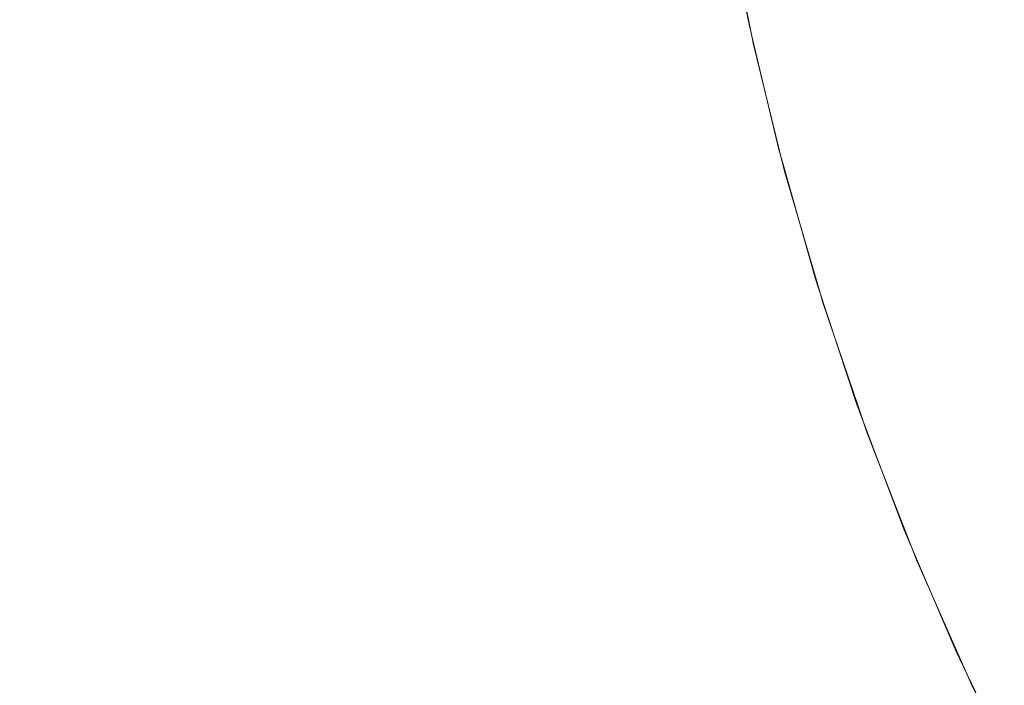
# Model space of a CAD drawing. Header units: centimetres. Extents: x -25.9 to 27.4, y -28.2 to -26.4.
# Tile 62 of 199: x -8.0705 to -8.0077, y -27.7445 to -27.7021. Entities that reach past the tile are written whole.
import ezdxf

# ---------------------------------------------------------------- set-up
doc = ezdxf.new("R2010")
doc.units = ezdxf.units.CM
doc.header["$LTSCALE"] = 2.54
doc.layers.add('Lucido design-1', color=7, linetype='Continuous')

# ---------------------------------------------------------------- blocks, each defined once
blk = doc.blocks.new('Gruppo-4-1')
at = {"color": 7, "linetype": 'Continuous', "lineweight": 9}
blk.add_3dface([(-25.828561, -26.46, 540.520033), (-25.828561, -28.06, 540.520033), (27.271439, -28.06, 540.520033), (27.271439, -26.46, 540.520033)], dxfattribs=at)
for points, invisible_edges in [([(-8.026426, -27.702643, 539.798223), (-8.028057, -27.694207, 539.798223), (-8.027272, -27.694072, 539.802157), (-8.025647, -27.702475, 539.802157)], 15), ([(-8.025647, -27.702475, 539.802157), (-8.027272, -27.694072, 539.802157), (-8.026644, -27.693965, 539.806114), (-8.025024, -27.702341, 539.806114)], 15), ([(-8.025024, -27.702341, 539.806114), (-8.026644, -27.693965, 539.806114), (-8.026173, -27.693884, 539.810088), (-8.024557, -27.70224, 539.810088)], 15), ([(-8.024557, -27.70224, 539.810088), (-8.026173, -27.693884, 539.810088), (-8.02586, -27.69383, 539.814073), (-8.024246, -27.702173, 539.814073)], 15), ([(-8.024246, -27.702173, 539.814073), (-8.02586, -27.69383, 539.814073), (-8.025704, -27.693803, 539.818061), (-8.024091, -27.70214, 539.818061)], 15), ([(-8.025308, -27.695747, 539.820033), (-8.024072, -27.702136, 539.820033), (-8.024091, -27.70214, 539.818061), (-8.025704, -27.693803, 539.818061)], 14), ([(-8.020802, -27.702619, 540.044708), (-8.022478, -27.694193, 540.044708), (-8.021401, -27.694003, 540.048662), (-8.019734, -27.702382, 540.048662)], 15), ([(-8.019734, -27.702382, 540.048662), (-8.021401, -27.694003, 540.048662), (-8.020164, -27.693785, 540.05257), (-8.018508, -27.70211, 540.05257)], 15), ([(-8.029687, -27.703346, 539.78663), (-8.031346, -27.694771, 539.78663), (-8.030095, -27.694556, 539.790453), (-8.028447, -27.703079, 539.790453)], 15), ([(-8.028447, -27.703079, 539.790453), (-8.030095, -27.694556, 539.790453), (-8.028999, -27.694368, 539.79432), (-8.027359, -27.702844, 539.79432)], 15), ([(-8.027359, -27.702844, 539.79432), (-8.028999, -27.694368, 539.79432), (-8.028057, -27.694207, 539.798223), (-8.026426, -27.702643, 539.798223)], 15), ([(-8.023723, -27.703266, 540.024508), (-8.025424, -27.694712, 540.024508), (-8.025162, -27.694666, 540.028583), (-8.023463, -27.703209, 540.028583)], 15), ([(-8.023463, -27.703209, 540.028583), (-8.025162, -27.694666, 540.028583), (-8.024736, -27.694591, 540.032647), (-8.023041, -27.703115, 540.032647)], 15), ([(-8.023041, -27.703115, 540.032647), (-8.024736, -27.694591, 540.032647), (-8.024147, -27.694487, 540.036694), (-8.022456, -27.702985, 540.036694)], 15), ([(-8.022456, -27.702985, 540.036694), (-8.024147, -27.694487, 540.036694), (-8.023393, -27.694354, 540.040717), (-8.02171, -27.70282, 540.040717)], 15), ([(-8.02171, -27.70282, 540.040717), (-8.023393, -27.694354, 540.040717), (-8.022478, -27.694193, 540.044708), (-8.020802, -27.702619, 540.044708)], 15), ([(-8.034308, -27.704342, 539.775485), (-8.036005, -27.69557, 539.775485), (-8.034303, -27.695278, 539.77914), (-8.03262, -27.703978, 539.77914)], 15), ([(-8.03262, -27.703978, 539.77914), (-8.034303, -27.695278, 539.77914), (-8.032749, -27.695011, 539.782857), (-8.031079, -27.703646, 539.782857)], 15), ([(-8.031079, -27.703646, 539.782857), (-8.032749, -27.695011, 539.782857), (-8.031346, -27.694771, 539.78663), (-8.029687, -27.703346, 539.78663)], 15), ([(-8.023819, -27.703288, 540.020578), (-8.025522, -27.694729, 540.020578), (-8.025424, -27.694712, 540.024508), (-8.023723, -27.703266, 540.024508)], 15), ([(-8.025522, -27.694729, 540.020578), (-8.023819, -27.703288, 540.020578), (-8.023821, -27.703288, 540.020033), (-8.02532, -27.695749, 540.020033)], 11), ([(-8.038118, -27.705163, 539.768389), (-8.039846, -27.696228, 539.768389), (-8.037854, -27.695887, 539.771899), (-8.036142, -27.704737, 539.771899)], 15), ([(-8.036142, -27.704737, 539.771899), (-8.037854, -27.695887, 539.771899), (-8.036005, -27.69557, 539.775485), (-8.034308, -27.704342, 539.775485)], 15), ([(-8.024072, -27.702136, 539.820033), (-8.025308, -27.695747, 539.820033), (-8.02532, -27.695749, 540.020033)], 10), ([(-8.02532, -27.695749, 540.020033), (-8.023821, -27.703288, 540.020033), (-8.024072, -27.702136, 539.820033)], 10), ([(-8.040234, -27.705619, 539.76496), (-8.041979, -27.696594, 539.76496), (-8.039846, -27.696228, 539.768389), (-8.038118, -27.705163, 539.768389)], 15), ([(-8.044907, -27.706626, 539.758321), (-8.046691, -27.697402, 539.758321), (-8.044249, -27.696983, 539.761618), (-8.042486, -27.706104, 539.761618)], 15), ([(-8.042486, -27.706104, 539.761618), (-8.044249, -27.696983, 539.761618), (-8.041979, -27.696594, 539.76496), (-8.040234, -27.705619, 539.76496)], 15), ([(-8.050067, -27.707738, 539.752128), (-8.051893, -27.698294, 539.752128), (-8.049229, -27.697837, 539.755173), (-8.047424, -27.707169, 539.755173)], 15), ([(-8.047424, -27.707169, 539.755173), (-8.049229, -27.697837, 539.755173), (-8.046691, -27.697402, 539.758321), (-8.044907, -27.706626, 539.758321)], 15), ([(-8.052831, -27.708334, 539.749193), (-8.05468, -27.698772, 539.749193), (-8.051893, -27.698294, 539.752128), (-8.050067, -27.707738, 539.752128)], 15), ([(-8.055713, -27.708955, 539.746374), (-8.057586, -27.69927, 539.746374), (-8.05468, -27.698772, 539.749193), (-8.052831, -27.708334, 539.749193)], 15), ([(-8.058708, -27.7096, 539.743674), (-8.060605, -27.699788, 539.743674), (-8.057586, -27.69927, 539.746374), (-8.055713, -27.708955, 539.746374)], 15), ([(-8.006029, -27.707552, 540.074711), (-8.007934, -27.699766, 540.074711), (-8.00566, -27.699262, 540.078122), (-8.003779, -27.706949, 540.078122)], 15), ([(-8.065016, -27.71096, 539.738654), (-8.066966, -27.700879, 539.738654), (-8.063734, -27.700324, 539.741099), (-8.06181, -27.710269, 539.741099)], 15), ([(-8.06181, -27.710269, 539.741099), (-8.063734, -27.700324, 539.741099), (-8.060605, -27.699788, 539.743674), (-8.058708, -27.7096, 539.743674)], 15), ([(-8.010107, -27.708645, 540.067624), (-8.012056, -27.70068, 540.067624), (-8.010067, -27.700239, 540.07121), (-8.008139, -27.708118, 540.07121)], 15), ([(-8.008139, -27.708118, 540.07121), (-8.010067, -27.700239, 540.07121), (-8.007934, -27.699766, 540.074711), (-8.006029, -27.707552, 540.074711)], 15), ([(-8.068321, -27.711672, 539.736344), (-8.070298, -27.70145, 539.736344), (-8.066966, -27.700879, 539.738654), (-8.065016, -27.71096, 539.738654)], 15), ([(-8.011928, -27.709133, 540.063961), (-8.013897, -27.701088, 540.063961), (-8.012056, -27.70068, 540.067624), (-8.010107, -27.708645, 540.067624)], 15), ([(-8.071718, -27.712404, 539.734171), (-8.073723, -27.702037, 539.734171), (-8.070298, -27.70145, 539.736344), (-8.068321, -27.711672, 539.736344)], 15), ([(-8.015122, -27.709989, 540.056428), (-8.017125, -27.701804, 540.056428), (-8.015587, -27.701463, 540.060227), (-8.013601, -27.709581, 540.060227)], 15), ([(-8.013601, -27.709581, 540.060227), (-8.015587, -27.701463, 540.060227), (-8.013897, -27.701088, 540.063961), (-8.011928, -27.709133, 540.063961)], 15), ([(-8.022588, -27.710521, 539.810088), (-8.024557, -27.70224, 539.810088), (-8.024246, -27.702173, 539.814073), (-8.02228, -27.71044, 539.814073)], 15), ([(-8.02228, -27.71044, 539.814073), (-8.024246, -27.702173, 539.814073), (-8.024091, -27.70214, 539.818061), (-8.022127, -27.710401, 539.818061)], 15), ([(-8.024091, -27.70214, 539.818061), (-8.024072, -27.702136, 539.820033), (-8.023721, -27.703614, 539.820033)], 9), ([(-8.023721, -27.703614, 539.820033), (-8.022108, -27.710396, 539.820033), (-8.022127, -27.710401, 539.818061), (-8.024091, -27.70214, 539.818061)], 14), ([(-8.023821, -27.703288, 540.020033), (-8.023721, -27.703614, 539.820033), (-8.024072, -27.702136, 539.820033)], 9), ([(-8.017704, -27.710681, 540.048662), (-8.019734, -27.702382, 540.048662), (-8.018508, -27.70211, 540.05257), (-8.016491, -27.710355, 540.05257)], 15), ([(-8.016491, -27.710355, 540.05257), (-8.018508, -27.70211, 540.05257), (-8.017125, -27.701804, 540.056428), (-8.015122, -27.709989, 540.056428)], 15), ([(-8.026439, -27.711523, 539.790453), (-8.028447, -27.703079, 539.790453), (-8.027359, -27.702844, 539.79432), (-8.025362, -27.711243, 539.79432)], 15), ([(-8.025362, -27.711243, 539.79432), (-8.027359, -27.702844, 539.79432), (-8.026426, -27.702643, 539.798223), (-8.024438, -27.711002, 539.798223)], 15), ([(-8.024438, -27.711002, 539.798223), (-8.026426, -27.702643, 539.798223), (-8.025647, -27.702475, 539.802157), (-8.023667, -27.710802, 539.802157)], 15), ([(-8.023667, -27.710802, 539.802157), (-8.025647, -27.702475, 539.802157), (-8.025024, -27.702341, 539.806114), (-8.02305, -27.710641, 539.806114)], 15), ([(-8.02305, -27.710641, 539.806114), (-8.025024, -27.702341, 539.806114), (-8.024557, -27.70224, 539.810088), (-8.022588, -27.710521, 539.810088)], 15), ([(-8.020397, -27.711402, 540.036694), (-8.022456, -27.702985, 540.036694), (-8.02171, -27.70282, 540.040717), (-8.019658, -27.711204, 540.040717)], 15), ([(-8.019658, -27.711204, 540.040717), (-8.02171, -27.70282, 540.040717), (-8.020802, -27.702619, 540.044708), (-8.01876, -27.710964, 540.044708)], 15), ([(-8.01876, -27.710964, 540.044708), (-8.020802, -27.702619, 540.044708), (-8.019734, -27.702382, 540.048662), (-8.017704, -27.710681, 540.048662)], 15), ([(-8.029044, -27.712202, 539.782857), (-8.031079, -27.703646, 539.782857), (-8.029687, -27.703346, 539.78663), (-8.027667, -27.711843, 539.78663)], 15), ([(-8.027667, -27.711843, 539.78663), (-8.029687, -27.703346, 539.78663), (-8.028447, -27.703079, 539.790453), (-8.026439, -27.711523, 539.790453)], 15), ([(-8.023821, -27.703288, 540.020033), (-8.02374, -27.703618, 540.020033), (-8.023721, -27.703614, 539.820033)], 10), ([(-8.02374, -27.703618, 540.020033), (-8.023821, -27.703288, 540.020033), (-8.023819, -27.703288, 540.020578)], 10), ([(-8.021745, -27.711763, 540.020578), (-8.023819, -27.703288, 540.020578), (-8.023723, -27.703266, 540.024508), (-8.02165, -27.711738, 540.024508)], 15), ([(-8.021829, -27.711425, 540.020033), (-8.02374, -27.703618, 540.020033), (-8.023819, -27.703288, 540.020578), (-8.021745, -27.711763, 540.020578)], 14), ([(-8.02165, -27.711738, 540.024508), (-8.023723, -27.703266, 540.024508), (-8.023463, -27.703209, 540.028583), (-8.021393, -27.711669, 540.028583)], 15), ([(-8.021393, -27.711669, 540.028583), (-8.023463, -27.703209, 540.028583), (-8.023041, -27.703115, 540.032647), (-8.020975, -27.711557, 540.032647)], 15), ([(-8.020975, -27.711557, 540.032647), (-8.023041, -27.703115, 540.032647), (-8.022456, -27.702985, 540.036694), (-8.020397, -27.711402, 540.036694)], 15), ([(-8.032241, -27.713034, 539.775485), (-8.034308, -27.704342, 539.775485), (-8.03262, -27.703978, 539.77914), (-8.03057, -27.712599, 539.77914)], 15), ([(-8.03057, -27.712599, 539.77914), (-8.03262, -27.703978, 539.77914), (-8.031079, -27.703646, 539.782857), (-8.029044, -27.712202, 539.782857)], 15), ([(-8.022108, -27.710396, 539.820033), (-8.023721, -27.703614, 539.820033), (-8.02374, -27.703618, 540.020033)], 10), ([(-8.02374, -27.703618, 540.020033), (-8.021829, -27.711425, 540.020033), (-8.022108, -27.710396, 539.820033)], 10), ([(-8.036012, -27.714016, 539.768389), (-8.038118, -27.705163, 539.768389), (-8.036142, -27.704737, 539.771899), (-8.034056, -27.713507, 539.771899)], 15), ([(-8.034056, -27.713507, 539.771899), (-8.036142, -27.704737, 539.771899), (-8.034308, -27.704342, 539.775485), (-8.032241, -27.713034, 539.775485)], 15), ([(-8.038107, -27.714561, 539.76496), (-8.040234, -27.705619, 539.76496), (-8.038118, -27.705163, 539.768389), (-8.036012, -27.714016, 539.768389)], 15), ([(-8.040336, -27.715142, 539.761618), (-8.042486, -27.706104, 539.761618), (-8.040234, -27.705619, 539.76496), (-8.038107, -27.714561, 539.76496)], 15), ([(-8.045225, -27.716415, 539.755173), (-8.047424, -27.707169, 539.755173), (-8.044907, -27.706626, 539.758321), (-8.042733, -27.715766, 539.758321)], 15), ([(-8.042733, -27.715766, 539.758321), (-8.044907, -27.706626, 539.758321), (-8.042486, -27.706104, 539.761618), (-8.040336, -27.715142, 539.761618)], 15), ([(-8.047841, -27.717096, 539.752128), (-8.050067, -27.707738, 539.752128), (-8.047424, -27.707169, 539.755173), (-8.045225, -27.716415, 539.755173)], 15), ([(-8.050578, -27.717809, 539.749193), (-8.052831, -27.708334, 539.749193), (-8.050067, -27.707738, 539.752128), (-8.047841, -27.717096, 539.752128)], 15), ([(-8.00587, -27.715905, 540.07121), (-8.008139, -27.708118, 540.07121), (-8.006029, -27.707552, 540.074711), (-8.003786, -27.715248, 540.074711)], 15), ([(-8.053431, -27.718551, 539.746374), (-8.055713, -27.708955, 539.746374), (-8.052831, -27.708334, 539.749193), (-8.050578, -27.717809, 539.749193)], 15), ([(-8.007812, -27.716518, 540.067624), (-8.010107, -27.708645, 540.067624), (-8.008139, -27.708118, 540.07121), (-8.00587, -27.715905, 540.07121)], 15), ([(-8.056395, -27.719323, 539.743674), (-8.058708, -27.7096, 539.743674), (-8.055713, -27.708955, 539.746374), (-8.053431, -27.718551, 539.746374)], 15), ([(-8.011262, -27.717605, 540.060227), (-8.013601, -27.709581, 540.060227), (-8.011928, -27.709133, 540.063961), (-8.00961, -27.717085, 540.063961)], 15), ([(-8.00961, -27.717085, 540.063961), (-8.011928, -27.709133, 540.063961), (-8.010107, -27.708645, 540.067624), (-8.007812, -27.716518, 540.067624)], 15), ([(-8.059467, -27.720123, 539.741099), (-8.06181, -27.710269, 539.741099), (-8.058708, -27.7096, 539.743674), (-8.056395, -27.719323, 539.743674)], 15), ([(-8.012764, -27.718079, 540.056428), (-8.015122, -27.709989, 540.056428), (-8.013601, -27.709581, 540.060227), (-8.011262, -27.717605, 540.060227)], 15), ([(-8.062641, -27.720949, 539.738654), (-8.065016, -27.71096, 539.738654), (-8.06181, -27.710269, 539.741099), (-8.059467, -27.720123, 539.741099)], 15), ([(-8.015313, -27.718883, 540.048662), (-8.017704, -27.710681, 540.048662), (-8.016491, -27.710355, 540.05257), (-8.014115, -27.718505, 540.05257)], 15), ([(-8.014115, -27.718505, 540.05257), (-8.016491, -27.710355, 540.05257), (-8.015122, -27.709989, 540.056428), (-8.012764, -27.718079, 540.056428)], 15), ([(-8.065912, -27.721801, 539.736344), (-8.068321, -27.711672, 539.736344), (-8.065016, -27.71096, 539.738654), (-8.062641, -27.720949, 539.738654)], 15), ([(-8.02301, -27.719549, 539.79432), (-8.025362, -27.711243, 539.79432), (-8.024438, -27.711002, 539.798223), (-8.022097, -27.719269, 539.798223)], 15), ([(-8.022097, -27.719269, 539.798223), (-8.024438, -27.711002, 539.798223), (-8.023667, -27.710802, 539.802157), (-8.021335, -27.719036, 539.802157)], 15), ([(-8.021335, -27.719036, 539.802157), (-8.023667, -27.710802, 539.802157), (-8.02305, -27.710641, 539.806114), (-8.020726, -27.71885, 539.806114)], 15), ([(-8.020726, -27.71885, 539.806114), (-8.02305, -27.710641, 539.806114), (-8.022588, -27.710521, 539.810088), (-8.020269, -27.71871, 539.810088)], 15), ([(-8.020269, -27.71871, 539.810088), (-8.022588, -27.710521, 539.810088), (-8.02228, -27.71044, 539.814073), (-8.019965, -27.718617, 539.814073)], 15), ([(-8.019965, -27.718617, 539.814073), (-8.02228, -27.71044, 539.814073), (-8.022127, -27.710401, 539.818061), (-8.019813, -27.71857, 539.818061)], 15), ([(-8.022127, -27.710401, 539.818061), (-8.022108, -27.710396, 539.820033), (-8.021818, -27.711421, 539.820033)], 9), ([(-8.021818, -27.711421, 539.820033), (-8.019795, -27.718565, 539.820033), (-8.019813, -27.71857, 539.818061), (-8.022127, -27.710401, 539.818061)], 14), ([(-8.021829, -27.711425, 540.020033), (-8.021818, -27.711421, 539.820033), (-8.022108, -27.710396, 539.820033)], 9), ([(-8.017243, -27.719491, 540.040717), (-8.019658, -27.711204, 540.040717), (-8.01876, -27.710964, 540.044708), (-8.016356, -27.719211, 540.044708)], 15), ([(-8.016356, -27.719211, 540.044708), (-8.01876, -27.710964, 540.044708), (-8.017704, -27.710681, 540.048662), (-8.015313, -27.718883, 540.048662)], 15), ([(-8.025287, -27.720246, 539.78663), (-8.027667, -27.711843, 539.78663), (-8.026439, -27.711523, 539.790453), (-8.024074, -27.719875, 539.790453)], 15), ([(-8.024074, -27.719875, 539.790453), (-8.026439, -27.711523, 539.790453), (-8.025362, -27.711243, 539.79432), (-8.02301, -27.719549, 539.79432)], 15), ([(-8.019795, -27.718565, 539.820033), (-8.021818, -27.711421, 539.820033), (-8.021829, -27.711425, 540.020033)], 10), ([(-8.019795, -27.718565, 539.820033), (-8.021829, -27.711425, 540.020033), (-8.021747, -27.711764, 540.020033)], 9), ([(-8.021745, -27.711763, 540.020578), (-8.021747, -27.711764, 540.020033), (-8.021829, -27.711425, 540.020033)], 9), ([(-8.018956, -27.720031, 540.028583), (-8.021393, -27.711669, 540.028583), (-8.020975, -27.711557, 540.032647), (-8.018543, -27.719901, 540.032647)], 15), ([(-8.018543, -27.719901, 540.032647), (-8.020975, -27.711557, 540.032647), (-8.020397, -27.711402, 540.036694), (-8.017972, -27.719721, 540.036694)], 15), ([(-8.017972, -27.719721, 540.036694), (-8.020397, -27.711402, 540.036694), (-8.019658, -27.711204, 540.040717), (-8.017243, -27.719491, 540.040717)], 15), ([(-8.069274, -27.722677, 539.734171), (-8.071718, -27.712404, 539.734171), (-8.068321, -27.711672, 539.736344), (-8.065912, -27.721801, 539.736344)], 15), ([(-8.028155, -27.721125, 539.77914), (-8.03057, -27.712599, 539.77914), (-8.029044, -27.712202, 539.782857), (-8.026648, -27.720663, 539.782857)], 15), ([(-8.026648, -27.720663, 539.782857), (-8.029044, -27.712202, 539.782857), (-8.027667, -27.711843, 539.78663), (-8.025287, -27.720246, 539.78663)], 15), ([(-8.019592, -27.719154, 540.020033), (-8.021747, -27.711764, 540.020033), (-8.021745, -27.711763, 540.020578), (-8.019303, -27.720141, 540.020578)], 14), ([(-8.021747, -27.711764, 540.020033), (-8.0196, -27.719156, 539.820033), (-8.019795, -27.718565, 539.820033)], 9), ([(-8.021747, -27.711764, 540.020033), (-8.019592, -27.719154, 540.020033), (-8.0196, -27.719156, 539.820033)], 10), ([(-8.019303, -27.720141, 540.020578), (-8.021745, -27.711763, 540.020578), (-8.02165, -27.711738, 540.024508), (-8.019209, -27.720111, 540.024508)], 15), ([(-8.019209, -27.720111, 540.024508), (-8.02165, -27.711738, 540.024508), (-8.021393, -27.711669, 540.028583), (-8.018956, -27.720031, 540.028583)], 15), ([(-8.072724, -27.723575, 539.732141), (-8.075202, -27.713155, 539.732141), (-8.071718, -27.712404, 539.734171), (-8.069274, -27.722677, 539.734171)], 15), ([(-8.029807, -27.721631, 539.775485), (-8.032241, -27.713034, 539.775485), (-8.03057, -27.712599, 539.77914), (-8.028155, -27.721125, 539.77914)], 15), ([(-8.033533, -27.722772, 539.768389), (-8.036012, -27.714016, 539.768389), (-8.034056, -27.713507, 539.771899), (-8.0316, -27.72218, 539.771899)], 15), ([(-8.0316, -27.72218, 539.771899), (-8.034056, -27.713507, 539.771899), (-8.032241, -27.713034, 539.775485), (-8.029807, -27.721631, 539.775485)], 15), ([(-8.035602, -27.723406, 539.76496), (-8.038107, -27.714561, 539.76496), (-8.036012, -27.714016, 539.768389), (-8.033533, -27.722772, 539.768389)], 15), ([(-8.037805, -27.72408, 539.761618), (-8.040336, -27.715142, 539.761618), (-8.038107, -27.714561, 539.76496), (-8.035602, -27.723406, 539.76496)], 15), ([(-8.040174, -27.724806, 539.758321), (-8.042733, -27.715766, 539.758321), (-8.040336, -27.715142, 539.761618), (-8.037805, -27.72408, 539.761618)], 15), ([(-8.042635, -27.725559, 539.755173), (-8.045225, -27.716415, 539.755173), (-8.042733, -27.715766, 539.758321), (-8.040174, -27.724806, 539.758321)], 15), ([(-8.005176, -27.724283, 540.067624), (-8.007812, -27.716518, 540.067624), (-8.00587, -27.715905, 540.07121), (-8.003262, -27.723586, 540.07121)], 15), ([(-8.04522, -27.726351, 539.752128), (-8.047841, -27.717096, 539.752128), (-8.045225, -27.716415, 539.755173), (-8.042635, -27.725559, 539.755173)], 15), ([(-8.006948, -27.724927, 540.063961), (-8.00961, -27.717085, 540.063961), (-8.007812, -27.716518, 540.067624), (-8.005176, -27.724283, 540.067624)], 15), ([(-8.047924, -27.727179, 539.749193), (-8.050578, -27.717809, 539.749193), (-8.047841, -27.717096, 539.752128), (-8.04522, -27.726351, 539.752128)], 15), ([(-8.008575, -27.72552, 540.060227), (-8.011262, -27.717605, 540.060227), (-8.00961, -27.717085, 540.063961), (-8.006948, -27.724927, 540.063961)], 15), ([(-8.050743, -27.728042, 539.746374), (-8.053431, -27.718551, 539.746374), (-8.050578, -27.717809, 539.749193), (-8.047924, -27.727179, 539.749193)], 15), ([(-8.010056, -27.726058, 540.056428), (-8.012764, -27.718079, 540.056428), (-8.011262, -27.717605, 540.060227), (-8.008575, -27.72552, 540.060227)], 15), ([(-8.012567, -27.726973, 540.048662), (-8.015313, -27.718883, 540.048662), (-8.014115, -27.718505, 540.05257), (-8.011387, -27.726543, 540.05257)], 15), ([(-8.011387, -27.726543, 540.05257), (-8.014115, -27.718505, 540.05257), (-8.012764, -27.718079, 540.056428), (-8.010056, -27.726058, 540.056428)], 15), ([(-8.053672, -27.728939, 539.743674), (-8.056395, -27.719323, 539.743674), (-8.053431, -27.718551, 539.746374), (-8.050743, -27.728042, 539.746374)], 15), ([(-8.019407, -27.72743, 539.798223), (-8.022097, -27.719269, 539.798223), (-8.021335, -27.719036, 539.802157), (-8.018656, -27.727165, 539.802157)], 15), ([(-8.018656, -27.727165, 539.802157), (-8.021335, -27.719036, 539.802157), (-8.020726, -27.71885, 539.806114), (-8.018055, -27.726952, 539.806114)], 15), ([(-8.018055, -27.726952, 539.806114), (-8.020726, -27.71885, 539.806114), (-8.020269, -27.71871, 539.810088), (-8.017604, -27.726793, 539.810088)], 15), ([(-8.017604, -27.726793, 539.810088), (-8.020269, -27.71871, 539.810088), (-8.019965, -27.718617, 539.814073), (-8.017305, -27.726687, 539.814073)], 15), ([(-8.017305, -27.726687, 539.814073), (-8.019965, -27.718617, 539.814073), (-8.019813, -27.71857, 539.818061), (-8.017155, -27.726634, 539.818061)], 15), ([(-8.019813, -27.71857, 539.818061), (-8.019795, -27.718565, 539.820033), (-8.0196, -27.719156, 539.820033)], 9), ([(-8.0196, -27.719156, 539.820033), (-8.017137, -27.726628, 539.820033), (-8.017155, -27.726634, 539.818061), (-8.019813, -27.71857, 539.818061)], 14), ([(-8.0196, -27.719156, 539.820033), (-8.019592, -27.719154, 540.020033), (-8.019305, -27.720141, 540.020033)], 9), ([(-8.017137, -27.726628, 539.820033), (-8.0196, -27.719156, 539.820033), (-8.019305, -27.720141, 540.020033)], 10), ([(-8.019303, -27.720141, 540.020578), (-8.019305, -27.720141, 540.020033), (-8.019592, -27.719154, 540.020033)], 9), ([(-8.013594, -27.727346, 540.044708), (-8.016356, -27.719211, 540.044708), (-8.015313, -27.718883, 540.048662), (-8.012567, -27.726973, 540.048662)], 15), ([(-8.056707, -27.729869, 539.741099), (-8.059467, -27.720123, 539.741099), (-8.056395, -27.719323, 539.743674), (-8.053672, -27.728939, 539.743674)], 15), ([(-8.021356, -27.728119, 539.790453), (-8.024074, -27.719875, 539.790453), (-8.02301, -27.719549, 539.79432), (-8.020307, -27.727748, 539.79432)], 15), ([(-8.020307, -27.727748, 539.79432), (-8.02301, -27.719549, 539.79432), (-8.022097, -27.719269, 539.798223), (-8.019407, -27.72743, 539.798223)], 15), ([(-8.015749, -27.728131, 540.032647), (-8.018543, -27.719901, 540.032647), (-8.017972, -27.719721, 540.036694), (-8.015187, -27.727926, 540.036694)], 15), ([(-8.015187, -27.727926, 540.036694), (-8.017972, -27.719721, 540.036694), (-8.017243, -27.719491, 540.040717), (-8.014468, -27.727664, 540.040717)], 15), ([(-8.014468, -27.727664, 540.040717), (-8.017243, -27.719491, 540.040717), (-8.016356, -27.719211, 540.044708), (-8.013594, -27.727346, 540.044708)], 15), ([(-8.059843, -27.730829, 539.738654), (-8.062641, -27.720949, 539.738654), (-8.059467, -27.720123, 539.741099), (-8.056707, -27.729869, 539.741099)], 15), ([(-8.023895, -27.729016, 539.782857), (-8.026648, -27.720663, 539.782857), (-8.025287, -27.720246, 539.78663), (-8.022553, -27.728541, 539.78663)], 15), ([(-8.022553, -27.728541, 539.78663), (-8.025287, -27.720246, 539.78663), (-8.024074, -27.719875, 539.790453), (-8.021356, -27.728119, 539.790453)], 15), ([(-8.019305, -27.720141, 540.020033), (-8.017045, -27.726797, 540.020033), (-8.017137, -27.726628, 539.820033)], 10), ([(-8.017045, -27.726797, 540.020033), (-8.019305, -27.720141, 540.020033), (-8.019303, -27.720141, 540.020578), (-8.016499, -27.728404, 540.020578)], 14), ([(-8.016499, -27.728404, 540.020578), (-8.019303, -27.720141, 540.020578), (-8.019209, -27.720111, 540.024508), (-8.016406, -27.72837, 540.024508)], 15), ([(-8.016406, -27.72837, 540.024508), (-8.019209, -27.720111, 540.024508), (-8.018956, -27.720031, 540.028583), (-8.016156, -27.728279, 540.028583)], 15), ([(-8.016156, -27.728279, 540.028583), (-8.018956, -27.720031, 540.028583), (-8.018543, -27.719901, 540.032647), (-8.015749, -27.728131, 540.032647)], 15), ([(-8.063075, -27.731819, 539.736344), (-8.065912, -27.721801, 539.736344), (-8.062641, -27.720949, 539.738654), (-8.059843, -27.730829, 539.738654)], 15), ([(-8.025381, -27.729541, 539.77914), (-8.028155, -27.721125, 539.77914), (-8.026648, -27.720663, 539.782857), (-8.023895, -27.729016, 539.782857)], 15), ([(-8.028778, -27.730741, 539.771899), (-8.0316, -27.72218, 539.771899), (-8.029807, -27.721631, 539.775485), (-8.02701, -27.730116, 539.775485)], 15), ([(-8.02701, -27.730116, 539.775485), (-8.029807, -27.721631, 539.775485), (-8.028155, -27.721125, 539.77914), (-8.025381, -27.729541, 539.77914)], 15), ([(-8.066397, -27.732836, 539.734171), (-8.069274, -27.722677, 539.734171), (-8.065912, -27.721801, 539.736344), (-8.063075, -27.731819, 539.736344)], 15), ([(-8.030684, -27.731414, 539.768389), (-8.033533, -27.722772, 539.768389), (-8.0316, -27.72218, 539.771899), (-8.028778, -27.730741, 539.771899)], 15), ([(-8.069805, -27.73388, 539.732141), (-8.072724, -27.723575, 539.732141), (-8.069274, -27.722677, 539.734171), (-8.066397, -27.732836, 539.734171)], 15), ([(-8.032725, -27.732135, 539.76496), (-8.035602, -27.723406, 539.76496), (-8.033533, -27.722772, 539.768389), (-8.030684, -27.731414, 539.768389)], 15), ([(-8.034897, -27.732903, 539.761618), (-8.037805, -27.72408, 539.761618), (-8.035602, -27.723406, 539.76496), (-8.032725, -27.732135, 539.76496)], 15), ([(-8.073293, -27.734948, 539.730258), (-8.076254, -27.724494, 539.730258), (-8.072724, -27.723575, 539.732141), (-8.069805, -27.73388, 539.732141)], 15), ([(-8.037233, -27.733728, 539.758321), (-8.040174, -27.724806, 539.758321), (-8.037805, -27.72408, 539.761618), (-8.034897, -27.732903, 539.761618)], 15), ([(-8.03966, -27.734586, 539.755173), (-8.042635, -27.725559, 539.755173), (-8.040174, -27.724806, 539.758321), (-8.037233, -27.733728, 539.758321)], 15), ([(-8.005546, -27.733309, 540.060227), (-8.008575, -27.72552, 540.060227), (-8.006948, -27.724927, 540.063961), (-8.003946, -27.732647, 540.063961)], 15), ([(-8.042209, -27.735487, 539.752128), (-8.04522, -27.726351, 539.752128), (-8.042635, -27.725559, 539.755173), (-8.03966, -27.734586, 539.755173)], 15), ([(-8.00831, -27.734454, 540.05257), (-8.011387, -27.726543, 540.05257), (-8.010056, -27.726058, 540.056428), (-8.007001, -27.733912, 540.056428)], 15), ([(-8.007001, -27.733912, 540.056428), (-8.010056, -27.726058, 540.056428), (-8.008575, -27.72552, 540.060227), (-8.005546, -27.733309, 540.060227)], 15), ([(-8.044875, -27.736429, 539.749193), (-8.047924, -27.727179, 539.749193), (-8.04522, -27.726351, 539.752128), (-8.042209, -27.735487, 539.752128)], 15), ([(-8.014599, -27.734756, 539.810088), (-8.017604, -27.726793, 539.810088), (-8.017305, -27.726687, 539.814073), (-8.014304, -27.734638, 539.814073)], 15), ([(-8.014304, -27.734638, 539.814073), (-8.017305, -27.726687, 539.814073), (-8.017155, -27.726634, 539.818061), (-8.014157, -27.734579, 539.818061)], 15), ([(-8.017155, -27.726634, 539.818061), (-8.017137, -27.726628, 539.820033), (-8.01707, -27.726805, 539.820033)], 9), ([(-8.014157, -27.734579, 539.818061), (-8.017155, -27.726634, 539.818061), (-8.01707, -27.726805, 539.820033), (-8.014222, -27.734352, 539.820033)], 11), ([(-8.017045, -27.726797, 540.020033), (-8.01707, -27.726805, 539.820033), (-8.017137, -27.726628, 539.820033)], 9), ([(-8.00947, -27.734935, 540.048662), (-8.012567, -27.726973, 540.048662), (-8.011387, -27.726543, 540.05257), (-8.00831, -27.734454, 540.05257)], 15), ([(-8.047655, -27.737411, 539.746374), (-8.050743, -27.728042, 539.746374), (-8.047924, -27.727179, 539.749193), (-8.044875, -27.736429, 539.749193)], 15), ([(-8.016373, -27.735469, 539.798223), (-8.019407, -27.72743, 539.798223), (-8.018656, -27.727165, 539.802157), (-8.015634, -27.735172, 539.802157)], 15), ([(-8.015634, -27.735172, 539.802157), (-8.018656, -27.727165, 539.802157), (-8.018055, -27.726952, 539.806114), (-8.015043, -27.734934, 539.806114)], 15), ([(-8.015043, -27.734934, 539.806114), (-8.018055, -27.726952, 539.806114), (-8.017604, -27.726793, 539.810088), (-8.014599, -27.734756, 539.810088)], 15), ([(-8.01707, -27.726805, 539.820033), (-8.017045, -27.726797, 540.020033), (-8.0165, -27.728404, 540.020033)], 9), ([(-8.014222, -27.734352, 539.820033), (-8.01707, -27.726805, 539.820033), (-8.0165, -27.728404, 540.020033)], 10), ([(-8.016499, -27.728404, 540.020578), (-8.0165, -27.728404, 540.020033), (-8.017045, -27.726797, 540.020033)], 9), ([(-8.010481, -27.735353, 540.044708), (-8.013594, -27.727346, 540.044708), (-8.012567, -27.726973, 540.048662), (-8.00947, -27.734935, 540.048662)], 15), ([(-8.018292, -27.73624, 539.790453), (-8.021356, -27.728119, 539.790453), (-8.020307, -27.727748, 539.79432), (-8.017259, -27.735825, 539.79432)], 15), ([(-8.017259, -27.735825, 539.79432), (-8.020307, -27.727748, 539.79432), (-8.019407, -27.72743, 539.798223), (-8.016373, -27.735469, 539.798223)], 15), ([(-8.012599, -27.736231, 540.032647), (-8.015749, -27.728131, 540.032647), (-8.015187, -27.727926, 540.036694), (-8.012046, -27.736002, 540.036694)], 15), ([(-8.012046, -27.736002, 540.036694), (-8.015187, -27.727926, 540.036694), (-8.014468, -27.727664, 540.040717), (-8.01134, -27.735709, 540.040717)], 15), ([(-8.01134, -27.735709, 540.040717), (-8.014468, -27.727664, 540.040717), (-8.013594, -27.727346, 540.044708), (-8.010481, -27.735353, 540.044708)], 15), ([(-8.050543, -27.738431, 539.743674), (-8.053672, -27.728939, 539.743674), (-8.050743, -27.728042, 539.746374), (-8.047655, -27.737411, 539.746374)], 15), ([(-8.02079, -27.737244, 539.782857), (-8.023895, -27.729016, 539.782857), (-8.022553, -27.728541, 539.78663), (-8.019469, -27.736713, 539.78663)], 15), ([(-8.019469, -27.736713, 539.78663), (-8.022553, -27.728541, 539.78663), (-8.021356, -27.728119, 539.790453), (-8.018292, -27.73624, 539.790453)], 15), ([(-8.0165, -27.728404, 540.020033), (-8.014192, -27.73434, 540.020033), (-8.014222, -27.734352, 539.820033)], 10), ([(-8.014192, -27.73434, 540.020033), (-8.0165, -27.728404, 540.020033), (-8.016499, -27.728404, 540.020578), (-8.013336, -27.736536, 540.020578)], 14), ([(-8.013336, -27.736536, 540.020578), (-8.016499, -27.728404, 540.020578), (-8.016406, -27.72837, 540.024508), (-8.013245, -27.736498, 540.024508)], 15), ([(-8.013245, -27.736498, 540.024508), (-8.016406, -27.72837, 540.024508), (-8.016156, -27.728279, 540.028583), (-8.012999, -27.736397, 540.028583)], 15), ([(-8.012999, -27.736397, 540.028583), (-8.016156, -27.728279, 540.028583), (-8.015749, -27.728131, 540.032647), (-8.012599, -27.736231, 540.032647)], 15), ([(-8.053536, -27.739489, 539.741099), (-8.056707, -27.729869, 539.741099), (-8.053672, -27.728939, 539.743674), (-8.050543, -27.738431, 539.743674)], 15), ([(-8.022252, -27.737831, 539.77914), (-8.025381, -27.729541, 539.77914), (-8.023895, -27.729016, 539.782857), (-8.02079, -27.737244, 539.782857)], 15), ([(-8.023855, -27.738475, 539.775485), (-8.02701, -27.730116, 539.775485), (-8.025381, -27.729541, 539.77914), (-8.022252, -27.737831, 539.77914)], 15), ([(-8.056628, -27.740581, 539.738654), (-8.059843, -27.730829, 539.738654), (-8.056707, -27.729869, 539.741099), (-8.053536, -27.739489, 539.741099)], 15), ([(-8.025595, -27.739175, 539.771899), (-8.028778, -27.730741, 539.771899), (-8.02701, -27.730116, 539.775485), (-8.023855, -27.738475, 539.775485)], 15), ([(-8.059815, -27.741707, 539.736344), (-8.063075, -27.731819, 539.736344), (-8.059843, -27.730829, 539.738654), (-8.056628, -27.740581, 539.738654)], 15), ([(-8.027471, -27.739928, 539.768389), (-8.030684, -27.731414, 539.768389), (-8.028778, -27.730741, 539.771899), (-8.025595, -27.739175, 539.771899)], 15), ([(-8.029479, -27.740735, 539.76496), (-8.032725, -27.732135, 539.76496), (-8.030684, -27.731414, 539.768389), (-8.027471, -27.739928, 539.768389)], 15), ([(-8.063092, -27.742865, 539.734171), (-8.066397, -27.732836, 539.734171), (-8.063075, -27.731819, 539.736344), (-8.059815, -27.741707, 539.736344)], 15), ([(-8.031617, -27.741594, 539.761618), (-8.034897, -27.732903, 539.761618), (-8.032725, -27.732135, 539.76496), (-8.029479, -27.740735, 539.76496)], 15), ([(-8.066452, -27.744052, 539.732141), (-8.069805, -27.73388, 539.732141), (-8.066397, -27.732836, 539.734171), (-8.063092, -27.742865, 539.734171)], 15), ([(-8.033915, -27.742518, 539.758321), (-8.037233, -27.733728, 539.758321), (-8.034897, -27.732903, 539.761618), (-8.031617, -27.741594, 539.761618)], 15), ([(-8.069892, -27.745267, 539.730258), (-8.073293, -27.734948, 539.730258), (-8.069805, -27.73388, 539.732141), (-8.066452, -27.744052, 539.732141)], 15), ([(-8.036304, -27.743478, 539.755173), (-8.03966, -27.734586, 539.755173), (-8.037233, -27.733728, 539.758321), (-8.033915, -27.742518, 539.758321)], 15), ([(-8.004891, -27.742224, 540.05257), (-8.00831, -27.734454, 540.05257), (-8.007001, -27.733912, 540.056428), (-8.003608, -27.741625, 540.056428)], 15), ([(-8.038813, -27.744486, 539.752128), (-8.042209, -27.735487, 539.752128), (-8.03966, -27.734586, 539.755173), (-8.036304, -27.743478, 539.755173)], 15), ([(-8.011694, -27.742781, 539.806114), (-8.015043, -27.734934, 539.806114), (-8.014599, -27.734756, 539.810088), (-8.011259, -27.742584, 539.810088)], 15), ([(-8.011259, -27.742584, 539.810088), (-8.014599, -27.734756, 539.810088), (-8.014304, -27.734638, 539.814073), (-8.010969, -27.742453, 539.814073)], 15), ([(-8.010969, -27.742453, 539.814073), (-8.014304, -27.734638, 539.814073), (-8.014157, -27.734579, 539.818061), (-8.010825, -27.742388, 539.818061)], 15), ([(-8.014139, -27.734571, 539.820033), (-8.014222, -27.734352, 539.820033), (-8.014192, -27.73434, 540.020033)], 10), ([(-8.014222, -27.734352, 539.820033), (-8.014139, -27.734571, 539.820033), (-8.014157, -27.734579, 539.818061)], 10), ([(-8.014139, -27.734571, 539.820033), (-8.014192, -27.73434, 540.020033), (-8.013337, -27.736537, 540.020033)], 9), ([(-8.013336, -27.736536, 540.020578), (-8.013337, -27.736537, 540.020033), (-8.014192, -27.73434, 540.020033)], 9), ([(-8.010825, -27.742388, 539.818061), (-8.014157, -27.734579, 539.818061), (-8.014139, -27.734571, 539.820033), (-8.011062, -27.741783, 539.820033)], 11), ([(-8.011062, -27.741783, 539.820033), (-8.014139, -27.734571, 539.820033), (-8.013337, -27.736537, 540.020033)], 10), ([(-8.00603, -27.742755, 540.048662), (-8.00947, -27.734935, 540.048662), (-8.00831, -27.734454, 540.05257), (-8.004891, -27.742224, 540.05257)], 15), ([(-8.073404, -27.746508, 539.728524), (-8.076855, -27.736039, 539.728524), (-8.073293, -27.734948, 539.730258), (-8.069892, -27.745267, 539.730258)], 15), ([(-8.041437, -27.74554, 539.749193), (-8.044875, -27.736429, 539.749193), (-8.042209, -27.735487, 539.752128), (-8.038813, -27.744486, 539.752128)], 15), ([(-8.013871, -27.743765, 539.79432), (-8.017259, -27.735825, 539.79432), (-8.016373, -27.735469, 539.798223), (-8.013001, -27.743372, 539.798223)], 15), ([(-8.013001, -27.743372, 539.798223), (-8.016373, -27.735469, 539.798223), (-8.015634, -27.735172, 539.802157), (-8.012275, -27.743044, 539.802157)], 15), ([(-8.012275, -27.743044, 539.802157), (-8.015634, -27.735172, 539.802157), (-8.015043, -27.734934, 539.806114), (-8.011694, -27.742781, 539.806114)], 15), ([(-8.007863, -27.74361, 540.040717), (-8.01134, -27.735709, 540.040717), (-8.010481, -27.735353, 540.044708), (-8.007021, -27.743217, 540.044708)], 15), ([(-8.007021, -27.743217, 540.044708), (-8.010481, -27.735353, 540.044708), (-8.00947, -27.734935, 540.048662), (-8.00603, -27.742755, 540.048662)], 15), ([(-8.014885, -27.744224, 539.790453), (-8.018292, -27.73624, 539.790453), (-8.017259, -27.735825, 539.79432), (-8.013871, -27.743765, 539.79432)], 15), ([(-8.009099, -27.744186, 540.032647), (-8.012599, -27.736231, 540.032647), (-8.012046, -27.736002, 540.036694), (-8.008556, -27.743933, 540.036694)], 15), ([(-8.008556, -27.743933, 540.036694), (-8.012046, -27.736002, 540.036694), (-8.01134, -27.735709, 540.040717), (-8.007863, -27.74361, 540.040717)], 15), ([(-8.044172, -27.74664, 539.746374), (-8.047655, -27.737411, 539.746374), (-8.044875, -27.736429, 539.749193), (-8.041437, -27.74554, 539.749193)], 15), ([(-8.017338, -27.745333, 539.782857), (-8.02079, -27.737244, 539.782857), (-8.019469, -27.736713, 539.78663), (-8.016041, -27.744746, 539.78663)], 15), ([(-8.016041, -27.744746, 539.78663), (-8.019469, -27.736713, 539.78663), (-8.018292, -27.73624, 539.790453), (-8.014885, -27.744224, 539.790453)], 15), ([(-8.011034, -27.74177, 540.020033), (-8.013337, -27.736537, 540.020033), (-8.013336, -27.736536, 540.020578), (-8.009822, -27.744523, 540.020578)], 14), ([(-8.013337, -27.736537, 540.020033), (-8.011034, -27.74177, 540.020033), (-8.011062, -27.741783, 539.820033)], 10), ([(-8.009822, -27.744523, 540.020578), (-8.013336, -27.736536, 540.020578), (-8.013245, -27.736498, 540.024508), (-8.009732, -27.744481, 540.024508)], 15), ([(-8.009732, -27.744481, 540.024508), (-8.013245, -27.736498, 540.024508), (-8.012999, -27.736397, 540.028583), (-8.009491, -27.744369, 540.028583)], 15), ([(-8.009491, -27.744369, 540.028583), (-8.012999, -27.736397, 540.028583), (-8.012599, -27.736231, 540.032647), (-8.009099, -27.744186, 540.032647)], 15), ([(-8.018775, -27.745982, 539.77914), (-8.022252, -27.737831, 539.77914), (-8.02079, -27.737244, 539.782857), (-8.017338, -27.745333, 539.782857)], 15), ([(-8.047015, -27.747782, 539.743674), (-8.050543, -27.738431, 539.743674), (-8.047655, -27.737411, 539.746374), (-8.044172, -27.74664, 539.746374)], 15), ([(-8.020349, -27.746693, 539.775485), (-8.023855, -27.738475, 539.775485), (-8.022252, -27.737831, 539.77914), (-8.018775, -27.745982, 539.77914)], 15), ([(-8.04996, -27.748965, 539.741099), (-8.053536, -27.739489, 539.741099), (-8.050543, -27.738431, 539.743674), (-8.047015, -27.747782, 539.743674)], 15), ([(-8.022058, -27.747466, 539.771899), (-8.025595, -27.739175, 539.771899), (-8.023855, -27.738475, 539.775485), (-8.020349, -27.746693, 539.775485)], 15), ([(-8.0239, -27.748298, 539.768389), (-8.027471, -27.739928, 539.768389), (-8.025595, -27.739175, 539.771899), (-8.022058, -27.747466, 539.771899)], 15), ([(-8.053003, -27.750188, 539.738654), (-8.056628, -27.740581, 539.738654), (-8.053536, -27.739489, 539.741099), (-8.04996, -27.748965, 539.741099)], 15), ([(-8.025872, -27.74919, 539.76496), (-8.029479, -27.740735, 539.76496), (-8.027471, -27.739928, 539.768389), (-8.0239, -27.748298, 539.768389)], 15), ([(-8.056139, -27.751448, 539.736344), (-8.059815, -27.741707, 539.736344), (-8.056628, -27.740581, 539.738654), (-8.053003, -27.750188, 539.738654)], 15), ([(-8.027971, -27.750139, 539.761618), (-8.031617, -27.741594, 539.761618), (-8.029479, -27.740735, 539.76496), (-8.025872, -27.74919, 539.76496)], 15), ([(-8.059364, -27.752744, 539.734171), (-8.063092, -27.742865, 539.734171), (-8.059815, -27.741707, 539.736344), (-8.056139, -27.751448, 539.736344)], 15), ([(-8.030228, -27.751159, 539.758321), (-8.033915, -27.742518, 539.758321), (-8.031617, -27.741594, 539.761618), (-8.027971, -27.750139, 539.761618)], 15), ([(-8.010807, -27.74238, 539.820033), (-8.011062, -27.741783, 539.820033), (-8.011034, -27.74177, 540.020033)], 10), ([(-8.011062, -27.741783, 539.820033), (-8.010807, -27.74238, 539.820033), (-8.010825, -27.742388, 539.818061)], 10), ([(-8.010807, -27.74238, 539.820033), (-8.011034, -27.74177, 540.020033), (-8.009823, -27.744524, 540.020033)], 9), ([(-8.009822, -27.744523, 540.020578), (-8.009823, -27.744524, 540.020033), (-8.011034, -27.74177, 540.020033)], 9), ([(-8.007305, -27.750121, 539.814073), (-8.010969, -27.742453, 539.814073), (-8.010825, -27.742388, 539.818061), (-8.007164, -27.75005, 539.818061)], 15), ([(-8.007164, -27.75005, 539.818061), (-8.010825, -27.742388, 539.818061), (-8.010807, -27.74238, 539.820033), (-8.007602, -27.749088, 539.820033)], 11), ([(-8.007602, -27.749088, 539.820033), (-8.010807, -27.74238, 539.820033), (-8.009823, -27.744524, 540.020033)], 10), ([(-8.062671, -27.754073, 539.732141), (-8.066452, -27.744052, 539.732141), (-8.063092, -27.742865, 539.734171), (-8.059364, -27.752744, 539.734171)], 15), ([(-8.032574, -27.75222, 539.755173), (-8.036304, -27.743478, 539.755173), (-8.033915, -27.742518, 539.758321), (-8.030228, -27.751159, 539.758321)], 15), ([(-8.008585, -27.750766, 539.802157), (-8.012275, -27.743044, 539.802157), (-8.011694, -27.742781, 539.806114), (-8.008016, -27.750479, 539.806114)], 15), ([(-8.008016, -27.750479, 539.806114), (-8.011694, -27.742781, 539.806114), (-8.011259, -27.742584, 539.810088), (-8.007589, -27.750264, 539.810088)], 15), ([(-8.007589, -27.750264, 539.810088), (-8.011259, -27.742584, 539.810088), (-8.010969, -27.742453, 539.814073), (-8.007305, -27.750121, 539.814073)], 15), ([(-8.035038, -27.753333, 539.752128), (-8.038813, -27.744486, 539.752128), (-8.036304, -27.743478, 539.755173), (-8.032574, -27.75222, 539.755173)], 15), ([(-8.010149, -27.751555, 539.79432), (-8.013871, -27.743765, 539.79432), (-8.013001, -27.743372, 539.798223), (-8.009296, -27.751125, 539.798223)], 15), ([(-8.009296, -27.751125, 539.798223), (-8.013001, -27.743372, 539.798223), (-8.012275, -27.743044, 539.802157), (-8.008585, -27.750766, 539.802157)], 15), ([(-8.004724, -27.751704, 540.036694), (-8.008556, -27.743933, 540.036694), (-8.007863, -27.74361, 540.040717), (-8.004046, -27.751351, 540.040717)], 15), ([(-8.004046, -27.751351, 540.040717), (-8.007863, -27.74361, 540.040717), (-8.007021, -27.743217, 540.044708), (-8.003221, -27.750922, 540.044708)], 15), ([(-8.066056, -27.755433, 539.730258), (-8.069892, -27.745267, 539.730258), (-8.066452, -27.744052, 539.732141), (-8.062671, -27.754073, 539.732141)], 15), ([(-8.012275, -27.752627, 539.78663), (-8.016041, -27.744746, 539.78663), (-8.014885, -27.744224, 539.790453), (-8.011142, -27.752055, 539.790453)], 15), ([(-8.011142, -27.752055, 539.790453), (-8.014885, -27.744224, 539.790453), (-8.013871, -27.743765, 539.79432), (-8.010149, -27.751555, 539.79432)], 15), ([(-8.005639, -27.752181, 540.028583), (-8.009491, -27.744369, 540.028583), (-8.009099, -27.744186, 540.032647), (-8.005255, -27.751981, 540.032647)], 15), ([(-8.005255, -27.751981, 540.032647), (-8.009099, -27.744186, 540.032647), (-8.008556, -27.743933, 540.036694), (-8.004724, -27.751704, 540.036694)], 15), ([(-8.037615, -27.754498, 539.749193), (-8.041437, -27.74554, 539.749193), (-8.038813, -27.744486, 539.752128), (-8.035038, -27.753333, 539.752128)], 15), ([(-8.007578, -27.749076, 540.020033), (-8.009823, -27.744524, 540.020033), (-8.009822, -27.744523, 540.020578), (-8.005962, -27.752349, 540.020578)], 14), ([(-8.005962, -27.752349, 540.020578), (-8.009822, -27.744523, 540.020578), (-8.009732, -27.744481, 540.024508), (-8.005875, -27.752303, 540.024508)], 15), ([(-8.005875, -27.752303, 540.024508), (-8.009732, -27.744481, 540.024508), (-8.009491, -27.744369, 540.028583), (-8.005639, -27.752181, 540.028583)], 15)]:
    blk.add_3dface(points, dxfattribs=dict(at, invisible_edges=invisible_edges))

msp = doc.modelspace()

# ---------------------------------------------------------------- block references
at = {"layer": 'Lucido design-1', "color": 7}
msp.add_blockref('Gruppo-4-1', (0, 0), dxfattribs=at)

doc.saveas('drawing.dxf')
